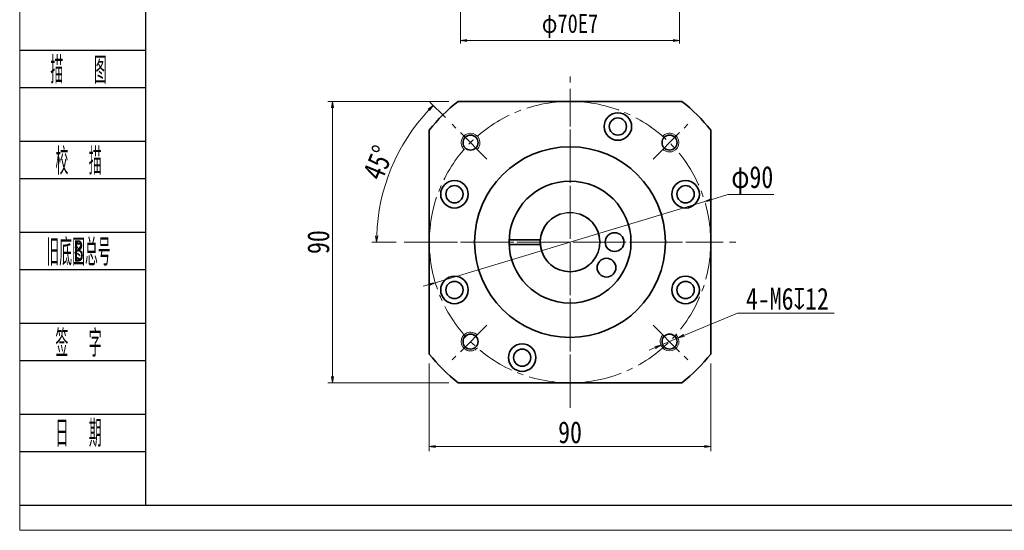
# Model space of a CAD drawing. Header units: millimetres. Extents: x 39 to 728, y 30 to 508.
# Tile 1 of 6: x 42 to 357, y 30 to 193. Entities that reach past the tile are written whole.
import ezdxf
from ezdxf.enums import TextEntityAlignment as Align

# ---------------------------------------------------------------- set-up
doc = ezdxf.new("R2010")
doc.units = ezdxf.units.MM
doc.linetypes.add('点画线', pattern=[18, 12, -2, 2, -2])
doc.layers.add('2细线层', color=4, linetype='Continuous')
doc.layers.add('6文字层', color=3, linetype='Continuous')
for name, color, linetype, lineweight in [('CDRAFT0', 7, 'Continuous', 35), ('EB0', 7, 'Continuous', 35), ('中心线层', 1, '点画线', 18), ('图框_外框线', 7, 'Continuous', 18), ('尺寸线层', 3, 'Continuous', 18), ('粗实线层_1', 7, 'Continuous', 35), ('细实线', 211, 'Continuous', 18)]:
    doc.layers.add(name, color=color, linetype=linetype, lineweight=lineweight)
doc.styles.add('PC_TEXTSTYLE', font='ISOCP.SHX', dxfattribs={"width": 0.707, "bigfont": 'GBCBIG.SHX'})
doc.styles.get("Standard").update_dxf_attribs({"font": 'SimSun.ttf'})
doc.styles.add('宋体', font='SimSun.ttf', dxfattribs={"width": 0.8})
doc.dimstyles.new('A水平标注$0', dxfattribs={"dimtxt": 3.5, "dimasz": 2, "dimexe": 1.5, "dimexo": 3, "dimgap": 1.1, "dimtad": 1, "dimtoh": 1, "dimdec": 4, "dimdsep": 46, "dimtxsty": '宋体', "dimblk": 'OPEN', "dimcen": 3, "dimclrd": 3, "dimclre": 3, "dimclrt": 6, "dimadec": 0, "dimazin": 0, "dimtm": 1e-09, "dimtfac": 1, "dimtdec": 4, "dimtix": 1, "dimtmove": 0, "dimatfit": 3, "dimldrblk": 'OPEN', "dimfxl": 0, "dimlwd": 13, "dimlwe": 13, "dimarcsym": 0})
doc.dimstyles.new('D直径标注φ25', dxfattribs={"dimtxt": 3.5, "dimasz": 2, "dimexe": 1, "dimexo": 3, "dimtad": 1, "dimtoh": 1, "dimdec": 1, "dimdsep": 46, "dimtxsty": '宋体', "dimblk": 'OPEN', "dimcen": 3, "dimclrd": 3, "dimclre": 3, "dimclrt": 130, "dimadec": 0, "dimazin": 0, "dimtm": 1e-09, "dimtfac": 1, "dimtdec": 1, "dimtmove": 0, "dimatfit": 0, "dimldrblk": 'OPEN', "dimfxl": 0, "dimlwd": 13, "dimlwe": 13, "dimarcsym": 0})
doc.dimstyles.new('螺孔(M8-7H)', dxfattribs={"dimtxt": 3.5, "dimasz": 2, "dimexe": 1.25, "dimexo": 3, "dimtad": 1, "dimtoh": 1, "dimdec": 4, "dimdsep": 46, "dimtxsty": '宋体', "dimblk": 'OPEN', "dimcen": 3, "dimclrd": 3, "dimclre": 3, "dimclrt": 2, "dimadec": 0, "dimazin": 0, "dimtm": 1e-09, "dimtfac": 1, "dimtdec": 4, "dimtmove": 0, "dimatfit": 3, "dimldrblk": 'OPEN', "dimfxl": 0, "dimlwd": 9, "dimlwe": 9, "dimarcsym": 0})

# ---------------------------------------------------------------- blocks, each defined once
blk = doc.blocks.new('_Open')
at = {"color": 0, "linetype": 'ByBlock', "lineweight": -2}
for p, q in [((-1, 0.17), (0, 0)), ((-1, -0.17), (0, 0)), ((0, 0), (-1, 0))]:
    blk.add_line(p, q, dxfattribs=at)
blk = doc.blocks.new('*D27')
at = {"layer": 'Defpoints', "color": 0, "transparency": 16777216}
for p in [(182.51, 166.96), (142.34, 76.96), (182.51, 76.96)]:
    blk.add_point(p, dxfattribs=at)
at = {"layer": '尺寸线层', "color": 3, "lineweight": 13, "transparency": 16777216}
for p, q in [((179.51, 166.96), (140.84, 166.96)), ((142.34, 164.96), (142.34, 78.96)), ((179.51, 76.96), (140.84, 76.96))]:
    blk.add_line(p, q, dxfattribs=at)
at = {"layer": '尺寸线层', "color": 3, "lineweight": 13, "transparency": 16777216, "xscale": 2, "yscale": 2, "zscale": 2}
for p, rotation in [((142.34, 166.96), 90), ((142.34, 76.96), 270)]:
    blk.add_blockref('_Open', p, dxfattribs=dict(at, rotation=rotation))
at = {"layer": '尺寸线层', "color": 6, "transparency": 16777216, "insert": (137.84, 121.96), "char_height": 7, "attachment_point": 5, "rotation": 90, "style": '宋体', "bg_fill": 3, "box_fill_scale": 1.1, "bg_fill_color": 256, "bg_fill_true_color": 13158600, "bg_fill_transparency": 0}
blk.add_mtext('90', dxfattribs=at)
blk = doc.blocks.new('*D28')
at = {"layer": 'Defpoints', "color": 0, "transparency": 16777216}
for p in [(180.6, 159.66), (164.73, 152.89), (191.73, 148.54), (165.67, 121.96), (270.12, 121.96)]:
    blk.add_point(p, dxfattribs=at)
at = {"layer": '尺寸线层', "color": 3, "lineweight": 13, "transparency": 16777216}
for p, q in [((178.48, 161.79), (173.5, 166.76)), ((162.67, 121.96), (154.95, 121.96))]:
    blk.add_line(p, q, dxfattribs=at)
blk.add_arc((218.3, 121.96), 61.86, 136.8526, 178.1474, dxfattribs=at)
at = {"layer": '尺寸线层', "color": 3, "lineweight": 13, "transparency": 16777216, "xscale": 2, "yscale": 2, "zscale": 2}
for p, rotation in [((174.56, 165.7), 45.92632355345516), ((156.45, 121.96), 269.0736764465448)]:
    blk.add_blockref('_Open', p, dxfattribs=dict(at, rotation=rotation))
at = {"layer": '尺寸线层', "color": 6, "transparency": 16777216, "insert": (157, 147.36), "char_height": 7, "attachment_point": 5, "rotation": 67.5, "style": '宋体', "bg_fill": 3, "box_fill_scale": 1.1, "bg_fill_color": 256, "bg_fill_true_color": 13158600, "bg_fill_transparency": 0}
blk.add_mtext('45°', dxfattribs=at)
blk = doc.blocks.new('*D29')
at = {"layer": 'Defpoints', "color": 0, "transparency": 16777216}
for p in [(261.39, 134.95), (175.22, 108.98)]:
    blk.add_point(p, dxfattribs=at)
at = {"layer": '尺寸线层', "color": 3, "lineweight": 13, "transparency": 16777216}
for p, q in [((263.3, 135.53), (268.76, 137.17)), ((268.76, 137.17), (283.43, 137.17)), ((175.22, 108.98), (261.39, 134.95)), ((173.3, 108.4), (171.39, 107.82))]:
    blk.add_line(p, q, dxfattribs=at)
at = {"layer": '尺寸线层', "color": 3, "lineweight": 13, "transparency": 16777216, "xscale": 2, "yscale": 2, "zscale": 2}
for p, rotation in [((261.39, 134.95), 196.7746328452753), ((175.22, 108.98), 16.77463284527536)]:
    blk.add_blockref('_Open', p, dxfattribs=dict(at, rotation=rotation))
at = {"layer": '尺寸线层', "color": 130, "transparency": 16777216, "insert": (276.59, 141.83), "char_height": 7, "attachment_point": 5, "style": '宋体'}
blk.add_mtext('φ90', dxfattribs=at)
blk = doc.blocks.new('*D32')
at = {"layer": 'Defpoints', "color": 0, "transparency": 16777216}
for p in [(173.3, 86.17), (263.3, 86.17), (263.3, 56.59)]:
    blk.add_point(p, dxfattribs=at)
at = {"layer": '尺寸线层', "color": 3, "lineweight": 13, "transparency": 16777216}
for p, q in [((173.3, 83.17), (173.3, 55.09)), ((263.3, 83.17), (263.3, 55.09)), ((175.3, 56.59), (261.3, 56.59))]:
    blk.add_line(p, q, dxfattribs=at)
at = {"layer": '尺寸线层', "color": 3, "lineweight": 13, "transparency": 16777216, "xscale": 2, "yscale": 2, "zscale": 2, "rotation": 180}
blk.add_blockref('_Open', (173.3, 56.59), dxfattribs=at)
at = {"layer": '尺寸线层', "color": 3, "lineweight": 13, "transparency": 16777216, "xscale": 2, "yscale": 2, "zscale": 2}
blk.add_blockref('_Open', (263.3, 56.59), dxfattribs=at)
at = {"layer": '尺寸线层', "color": 6, "transparency": 16777216, "insert": (218.3, 61.09), "char_height": 7, "attachment_point": 5, "style": '宋体', "bg_fill": 3, "box_fill_scale": 1.1, "bg_fill_color": 256, "bg_fill_true_color": 13158600, "bg_fill_transparency": 0}
blk.add_mtext('90', dxfattribs=at)
blk = doc.blocks.new('*D36')
at = {"color": 3, "lineweight": 9, "transparency": 16777216}
for p, q in [((271.84, 99.22), (254.74, 92.07)), ((302.8, 99.22), (271.84, 99.22)), ((245.51, 88.22), (243.66, 87.45)), ((247.35, 88.99), (252.89, 91.3))]:
    blk.add_line(p, q, dxfattribs=at)
at = {"layer": 'Defpoints', "color": 0, "transparency": 16777216}
for p in [(247.35, 88.99), (252.89, 91.3)]:
    blk.add_point(p, dxfattribs=at)
at = {"color": 3, "lineweight": 9, "transparency": 16777216, "xscale": 2, "yscale": 2, "zscale": 2}
for p, rotation in [((252.89, 91.3), 202.6755114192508), ((247.35, 88.99), 22.67551141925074)]:
    blk.add_blockref('_Open', p, dxfattribs=dict(at, rotation=rotation))
at = {"color": 2, "transparency": 16777216, "insert": (287.82, 103.79), "char_height": 7, "attachment_point": 5, "style": '宋体'}
blk.add_mtext('4-M6{\\famgdt|b0|i0|c0|p0;x}{12}', dxfattribs=at)
blk = doc.blocks.new('*D37')
at = {"color": 3, "lineweight": 13, "transparency": 16777216}
for p, q in [((183.31, 206.6), (183.31, 185.44)), ((253.31, 206.6), (253.31, 185.44)), ((185.31, 186.44), (251.31, 186.44))]:
    blk.add_line(p, q, dxfattribs=at)
at = {"layer": 'Defpoints', "color": 0, "transparency": 16777216}
for p in [(183.31, 209.6), (253.31, 209.6), (253.31, 186.44)]:
    blk.add_point(p, dxfattribs=at)
at = {"color": 3, "lineweight": 13, "transparency": 16777216, "xscale": 2, "yscale": 2, "zscale": 2, "rotation": 180}
blk.add_blockref('_Open', (183.31, 186.44), dxfattribs=at)
at = {"color": 3, "lineweight": 13, "transparency": 16777216, "xscale": 2, "yscale": 2, "zscale": 2}
blk.add_blockref('_Open', (253.31, 186.44), dxfattribs=at)
at = {"color": 130, "transparency": 16777216, "insert": (218.31, 191.08), "char_height": 6, "attachment_point": 5, "style": '宋体', "bg_fill": 3, "box_fill_scale": 1.1, "bg_fill_color": 256, "bg_fill_true_color": 13158600, "bg_fill_transparency": 0}
blk.add_mtext('φ70E7', dxfattribs=at)

msp = doc.modelspace()

# ---------------------------------------------------------------- linework, layer by layer
msp.add_circle((218.30255, 121.96442), 9.5)
at = {"layer": '2细线层'}
for p, q in [((42.44602, 183.35792), (82.53144, 183.35792)), ((42.44602, 171.37251), (82.53144, 171.37251)), ((42.44602, 154.25048), (82.53144, 154.25048)), ((42.44602, 142.26506), (82.53144, 142.26506)), ((42.44602, 125.14303), (82.53144, 125.14303)), ((42.44602, 113.15761), (82.53144, 113.15761)), ((42.44602, 96.03559), (82.53144, 96.03559)), ((42.44602, 84.05017), (82.53144, 84.05017)), ((42.44602, 66.92814), (82.53144, 66.92814)), ((42.44602, 54.94272), (82.53144, 54.94272)), ((42.44602, 37.82069), (82.53144, 37.82069))]:
    msp.add_line(p, q, dxfattribs=at)
at = {"layer": 'CDRAFT0'}
for centre in [(233.60989, 158.9196), (181.34737, 137.27175), (255.25773, 137.27175), (181.34737, 106.65708), (255.25773, 106.65708), (202.99521, 85.00924)]:
    msp.add_circle(centre, 4.4, dxfattribs=at)
for start, end in [(128.4998296, 141.5000496), (38.4998296, 51.5000496), (218.4998296, 231.5000496), (308.4998296, 321.5000496)]:
    msp.add_arc((218.30255, 121.96442), 57.5, start, end, dxfattribs=at)
at = {"layer": 'EB0'}
for p, q in [((198.81698, 122.71442), (208.8322, 122.71442)), ((198.81698, 121.21442), (208.8322, 121.21442))]:
    msp.add_line(p, q, dxfattribs=at)
for centre, radius in [((218.30255, 121.96442), 19.5), ((232.55255, 121.96442), 3), ((229.97547, 113.79095), 3)]:
    msp.add_circle(centre, radius, dxfattribs=at)
msp.add_arc((218.30255, 121.96442), 9.5, 108.4103907, 71.5915198, dxfattribs=at)
at = {"layer": '中心线层'}
for p, q in [((218.30255, 73.96442), (218.30255, 169.96442)), ((218.30255, 73.96442), (218.30255, 169.96442)), ((191.72641, 148.54056), (180.60269, 159.66428)), ((170.30255, 121.96442), (266.30255, 121.96442)), ((170.30255, 121.96442), (266.30255, 121.96442)), ((244.8787, 95.38827), (256.00241, 84.26455))]:
    msp.add_line(p, q, dxfattribs=at)
at = {"layer": '图框_外框线', "color": 3}
msp.add_lwpolyline([(42.31126, 29.77666), (718.01021, 29.77666), (718.01021, 507.59235), (42.31126, 507.59235)], close=True, dxfattribs=at)
at = {"layer": '图框_外框线', "color": 3, "lineweight": 25}
msp.add_lwpolyline([(82.53144, 37.82069), (709.96618, 37.82069), (709.96618, 499.54831), (82.53144, 499.54831)], close=True, dxfattribs=at)
at = {"layer": '粗实线层_1'}
for points in [[(182.50815, 166.96442), (254.0971, 166.96442)], [(173.30255, 86.17002), (173.30255, 157.75897)], [(263.30255, 157.75881), (263.30255, 86.16986)], [(254.09695, 76.96442), (182.508, 76.96442)]]:
    msp.add_lwpolyline(points, dxfattribs=at)
for centre, radius in [((233.60989, 158.9196), 2.75), ((186.48275, 153.78422), 2.4), ((218.30255, 121.96442), 30.5), ((181.34737, 137.27175), 2.75), ((255.25773, 137.27175), 2.75), ((181.34737, 106.65708), 2.75), ((255.25773, 106.65708), 2.75), ((186.48275, 90.14461), 2.4), ((250.12236, 90.14461), 2.4), ((202.99521, 85.00924), 2.75)]:
    msp.add_circle(centre, radius, dxfattribs=at)
at = {"layer": '细实线'}
for centre, start, end in [((186.48275, 153.78422), 315, 226.9102132), ((250.12236, 90.14461), 135, 46.9102132)]:
    msp.add_arc(centre, 3, start, end, dxfattribs=at)

# ---------------------------------------------------------------- texts
at = {"layer": '6文字层', "color": 3, "style": 'PC_TEXTSTYLE'}
for s, width, p in [('描   图', 0.6667, (61.1289, 177.36521)), ('校  描', 0.667, (61.1289, 148.25777)), ('旧底图总号', 0.667, (61.1289, 119.15032)), ('签  字', 0.667, (61.1289, 90.04288)), ('日  期', 0.667, (61.13958, 61.10632))]:
    msp.add_text(s, height=8.561014, dxfattribs=dict(at, width=width)).set_placement(p, align=Align.MIDDLE)
at = {"layer": '6文字层', "width": 0.707}
msp.add_text('B', height=6.84881, dxfattribs=at).set_placement((61.1289, 119.15032), align=Align.MIDDLE)

# ---------------------------------------------------------------- next in the draw order: dimensions: what is measured, and where the dimension line sits
dim = msp.add_linear_dim(base=(253.30588, 186.44357), p1=(183.30588, 209.59952), p2=(253.30588, 209.59952), text='φ<>E7', dimstyle='D直径标注φ25', override={"dimtxt": 6, "dimgap": 1.5, "dimtad": 1, "dimdec": 1, "dimlfac": 1, "dimpost": '<>', "dimse1": 0, "dimse2": 0, "dimsd1": 0, "dimsd2": 0, "dimtofl": 1, "dimtvp": 0.1})
dim.commit()
dim.dimension.update_dxf_attribs({"geometry": '*D37', "text_midpoint": (218.30588, 186.44357), "dimtype": 160})
at = {"layer": '尺寸线层'}
dim = msp.add_linear_dim(base=(142.3401, 76.96442), p1=(182.50815, 166.96442), p2=(182.508, 76.96442), angle=270, dimstyle='A水平标注$0', override={"dimtxt": 7, "dimgap": 1, "dimdec": 1, "dimpost": '<>', "dimblk": 'Open', "dimtvp": 0.1, "dimtfill": 1, "dimtfillclr": 256}, dxfattribs=at)
dim.commit()
dim.dimension.update_dxf_attribs({"geometry": '*D27', "text_midpoint": (142.3401, 121.96442), "dimtype": 160})

# ---------------------------------------------------------------- next in the draw order: linework, layer by layer
at = {"layer": '中心线层'}
msp.add_line((191.72641, 95.38827), (180.60269, 84.26455), dxfattribs=at)
at = {"layer": '细实线'}
msp.add_arc((186.48275, 90.14461), 3, 45, 316.9102132, dxfattribs=at)

# ---------------------------------------------------------------- next in the draw order: dimensions: what is measured, and where the dimension line sits
at = {"layer": '尺寸线层'}
dim = msp.add_angular_dim_2l(base=(164.73405, 152.8922), line1=((191.72641, 148.54056), (180.60269, 159.66428)), line2=((165.66907, 121.96442), (270.12482, 121.96442)), dimstyle='A水平标注$0', override={"dimtxt": 7, "dimgap": 1, "dimdec": 1, "dimpost": '<>', "dimblk": 'Open', "dimtvp": 0.1, "dimtfill": 1, "dimtfillclr": 256}, dxfattribs=at)
dim.commit()
dim.dimension.update_dxf_attribs({"geometry": '*D28', "text_midpoint": (156.99799, 147.3576)})

# ---------------------------------------------------------------- next in the draw order: linework, layer by layer
at = {"layer": '中心线层'}
for p, q in [((218.30255, 68.96442), (218.30255, 174.96442)), ((244.8787, 148.54056), (256.00241, 159.66428)), ((165.30255, 121.96442), (271.30255, 121.96442))]:
    msp.add_line(p, q, dxfattribs=at)
msp.add_circle((218.30255, 121.96442), 45, dxfattribs=at)
at = {"layer": '粗实线层_1'}
msp.add_circle((250.12236, 153.78422), 2.4, dxfattribs=at)
at = {"layer": '细实线'}
msp.add_arc((250.12236, 153.78422), 3, 225, 136.9102132, dxfattribs=at)

# ---------------------------------------------------------------- next in the draw order: dimensions: what is measured, and where the dimension line sits
at = {"layer": '尺寸线层'}
dim = msp.add_diameter_dim_2p(p1=(175.21742, 108.97706), p2=(261.38768, 134.95177), dimstyle='D直径标注φ25', override={"dimtxt": 7, "dimgap": 1, "dimpost": 'φ<>', "dimtfill": 0}, dxfattribs=at)
dim.commit()
dim.dimension.update_dxf_attribs({"geometry": '*D29', "text_midpoint": (276.59368, 137.17342), "dimtype": 163})

# ---------------------------------------------------------------- next in the draw order: dimensions: what is measured, and where the dimension line sits
dim = msp.add_linear_dim(base=(263.30255, 56.59171), p1=(173.30255, 86.17002), p2=(263.30255, 86.16986), dimstyle='A水平标注$0', override={"dimtxt": 7, "dimgap": 1, "dimdec": 1, "dimpost": '<>', "dimblk": 'Open', "dimtvp": 0.1, "dimtfill": 1, "dimtfillclr": 256}, dxfattribs=at)
dim.commit()
dim.dimension.update_dxf_attribs({"geometry": '*D32', "text_midpoint": (218.30255, 61.09171)})

# ---------------------------------------------------------------- next in the draw order: dimensions: what is measured, and where the dimension line sits
dim = msp.add_diameter_dim_2p(p1=(247.35425, 88.98808), p2=(252.89047, 91.30115), text='4-M<>{\\famgdt|b0|i0|c0|p0;x}{12}', dimstyle='螺孔(M8-7H)', override={"dimtxt": 7, "dimgap": 1, "dimtad": 1, "dimtih": 0, "dimtoh": 1, "dimdec": 4, "dimlfac": 1, "dimpost": '<>', "dimcen": 0, "dimse1": 0, "dimse2": 0, "dimsd1": 0, "dimsd2": 0, "dimtix": 0, "dimtofl": 1, "dimatfit": 3, "dimtvp": 0.1, "dimtfill": 0})
dim.commit()
dim.dimension.update_dxf_attribs({"geometry": '*D36', "text_midpoint": (287.81968, 99.21835), "dimtype": 163})

doc.saveas('drawing.dxf')
